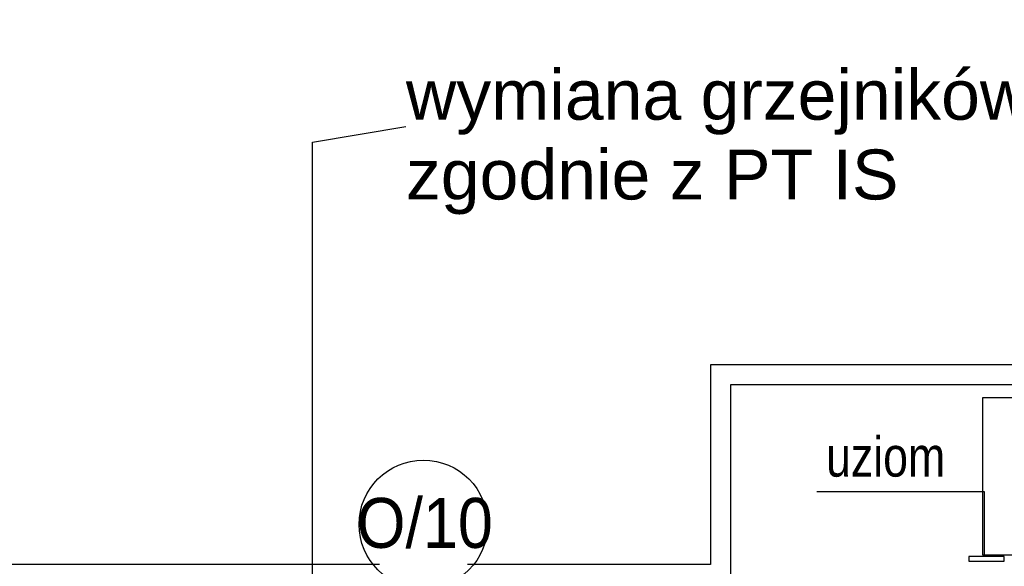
# Model space of a CAD drawing. Header units: millimetres. Extents: x 75543 to 124291, y -109148 to -86372.
# Tile 36 of 99: x 84774 to 87729, y -92940 to -91299. Entities that reach past the tile are written whole.
import ezdxf

# ---------------------------------------------------------------- set-up
doc = ezdxf.new("R2010")
doc.units = ezdxf.units.MM
doc.header["$MEASUREMENT"] = 0
for name, color, linetype in [('DIM MALY', 7, 'Continuous'), ('Nowe_00 ZMIANY', 7, 'Continuous'), ('Nowe_A-OKNA-OPIS', 7, 'Continuous'), ('opaska', 7, 'Continuous'), ('UZOIM#2', 7, 'Continuous')]:
    doc.layers.add(name, color=color, linetype=linetype)
doc.styles.add('STYL_AUTOMATYCZNY_2', font='arial.ttf')
doc.styles.add('STYL_AUTOMATYCZNY_5', font='txt')
doc.styles.add('STYL_AUTOMATYCZNY_6', font='arial.ttf', dxfattribs={"width": 0.8})
doc.styles.add('STYL_AUTOMATYCZNY_9', font='arial.ttf', dxfattribs={"width": 0.9})
doc.dimstyles.new('STYL_AUTOMATYCZNY__3', dxfattribs={"dimtxt": 150, "dimasz": 34.231941, "dimexe": 0.18, "dimexo": 3, "dimgap": 0, "dimtad": 1, "dimtih": 1, "dimtoh": 1, "dimdec": 0, "dimlfac": 0.1, "dimzin": 0, "dimdsep": 46, "dimtxsty": 'STYL_AUTOMATYCZNY_2', "dimblk": 'ARROWHEAD_2', "dimblk1": 'ARROWHEAD_2', "dimblk2": 'ARROWHEAD_2', "dimcen": 0.09, "dimclrd": 5, "dimclre": 5, "dimclrt": 1, "dimadec": 0, "dimazin": 0, "dimtfac": 1, "dimtdec": 4, "dimtmove": 0, "dimatfit": 3, "dimfxl": 0, "dimtolj": 1, "dimtzin": 0, "dimarcsym": 0})
doc.dimstyles.new('STYL_AUTOMATYCZNY__8', dxfattribs={"dimtxt": 0.18, "dimasz": 91.2, "dimexe": 0.18, "dimexo": 0.0625, "dimgap": 0, "dimtad": 0, "dimtih": 1, "dimtoh": 1, "dimdec": 4, "dimzin": 0, "dimdsep": 46, "dimcen": 0.09, "dimadec": 0, "dimazin": 0, "dimtfac": 1, "dimtdec": 4, "dimtmove": 0, "dimatfit": 3, "dimldrblk": 'ARROWHEAD_11', "dimfxl": 0, "dimtolj": 1, "dimtzin": 0, "dimarcsym": 0})

# ---------------------------------------------------------------- blocks, each defined once
blk = doc.blocks.new('ARROWHEAD_2')
at = {"color": 0, "linetype": 'Continuous', "lineweight": 0}
for p, q in [((0, 0), (-1, 0)), ((-0.378, -0.655), (0.378, 0.655))]:
    blk.add_line(p, q, dxfattribs=at)
blk = doc.blocks.new('*D991')
at = {"layer": 'Defpoints', "color": 0}
for p in [(81191, -89541.9), (87897.3, -89541.9), (87897.3, -107560.1)]:
    blk.add_point(p, dxfattribs=at)
at = {"layer": 'DIM MALY', "color": 5, "lineweight": -2}
for p, q in [((81191, -89544.9), (81191, -107560.3)), ((87897.3, -89544.9), (87897.3, -107560.3)), ((81225.3, -107560.1), (87863, -107560.1))]:
    blk.add_line(p, q, dxfattribs=at)
at = {"layer": 'DIM MALY', "color": 5, "lineweight": -2, "xscale": 34.23194115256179, "yscale": 34.23194115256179, "zscale": 34.23194115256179, "rotation": 180}
blk.add_blockref('ARROWHEAD_2', (81191, -107560.1), dxfattribs=at)
at = {"layer": 'DIM MALY', "color": 5, "lineweight": -2, "xscale": 34.23194115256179, "yscale": 34.23194115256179, "zscale": 34.23194115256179}
blk.add_blockref('ARROWHEAD_2', (87897.3, -107560.1), dxfattribs=at)
at = {"layer": 'DIM MALY', "color": 1, "insert": (84543.8, -107483.6), "char_height": 150, "attachment_point": 5, "style": 'STYL_AUTOMATYCZNY_2'}
blk.add_mtext('\\A1;671', dxfattribs=at)
blk = doc.blocks.new('ARROWHEAD_11')
at = {"color": 0, "linetype": 'Continuous', "lineweight": 0}
blk.add_line((0, 0), (-1, 0), dxfattribs=at)
at = {"color": 0, "linetype": 'Continuous', "lineweight": 0, "const_width": 0.25, "flags": 128}
blk.add_lwpolyline([(-0.125, 0, 1), (0.125, 0, 1)], format="xyb", close=True, dxfattribs=at)

msp = doc.modelspace()

# ---------------------------------------------------------------- linework, layer by layer
at = {"layer": 'Nowe_A-OKNA-OPIS'}
msp.add_circle((85986, -92814.4), 193, dxfattribs=at)
at = {"layer": 'opaska'}
for points in [[(90873.2, -92335.2), (86847.3, -92335.2), (86847.3, -92935.2), (86118, -92935.2)], [(90903.9, -92395.2), (86907.3, -92395.2), (86907.3, -92995.2), (80216, -92995.2), (80216, -95790.1)], [(85854.1, -92935.2), (80156, -92935.2), (80156, -95738.3)]]:
    msp.add_lwpolyline(points, dxfattribs=at)
msp.add_lwpolyline([(88135, -92434.7), (87663.9, -92434.7), (87663.9, -92905.8), (88135, -92905.8)], close=True, dxfattribs=at)
at = {"layer": 'UZOIM#2'}
msp.add_lwpolyline([(87166.6, -92715.9), (87668.8, -92715.9), (87668.8, -92906.1)], dxfattribs=at)
msp.add_lwpolyline([(87623.1, -92925), (87728.5, -92925), (87728.5, -92911.2), (87623.1, -92911.2)], close=True, dxfattribs=at)

# ---------------------------------------------------------------- texts
at = {"layer": 'Nowe_00 ZMIANY', "insert": (85933.5, -91666.8), "char_height": 149.931, "attachment_point": 4, "line_spacing_factor": 0.958241, "style": 'STYL_AUTOMATYCZNY_5'}
msp.add_mtext('\\A1;{\\pql;\\fHelvetica|b0|i0|c0|p0;\\W1.000000;wymiana grzejników żeliwnych na płytowe\\P\\pql;\\fHelvetica|b0|i0|c0|p0;\\W1.000000;zgodnie z PT IS}', dxfattribs=at)
at = {"layer": 'Nowe_A-OKNA-OPIS', "insert": (85990, -92810.9), "char_height": 150, "attachment_point": 5, "style": 'STYL_AUTOMATYCZNY_9'}
msp.add_mtext('\\A1;{\\pqc;\\fArial|b0|i0|c238|p0;\\W0.900000;O/10}', dxfattribs=at)
at = {"layer": 'UZOIM#2', "insert": (87373.2, -92611.8), "char_height": 120, "attachment_point": 5, "style": 'STYL_AUTOMATYCZNY_6'}
msp.add_mtext('\\A1;{\\pqc;\\fArial|b0|i0|c238|p0;\\W0.800000;uziom}', dxfattribs=at)

# ---------------------------------------------------------------- dimensions: what is measured, and where the dimension line sits
at = {"layer": 'DIM MALY'}
dim = msp.add_linear_dim(base=(87897.3, -107560.1), p1=(81191, -89541.9), p2=(87897.3, -89541.9), dimstyle='STYL_AUTOMATYCZNY__3', dxfattribs=at)
dim.commit()
dim.dimension.update_dxf_attribs({"geometry": '*D991', "text_midpoint": (84543.8, -107560.1), "dimtype": 160})

# ---------------------------------------------------------------- leaders
at = {"layer": 'Nowe_00 ZMIANY', "annotation_type": 0, "has_hookline": 1, "hookline_direction": 0, "text_width": 3890.5}
msp.add_leader([(85652.8, -94125.2), (85652.8, -91666.8), (85933.5, -91620.2)], dimstyle='STYL_AUTOMATYCZNY__8', dxfattribs=at)

doc.saveas('drawing.dxf')
